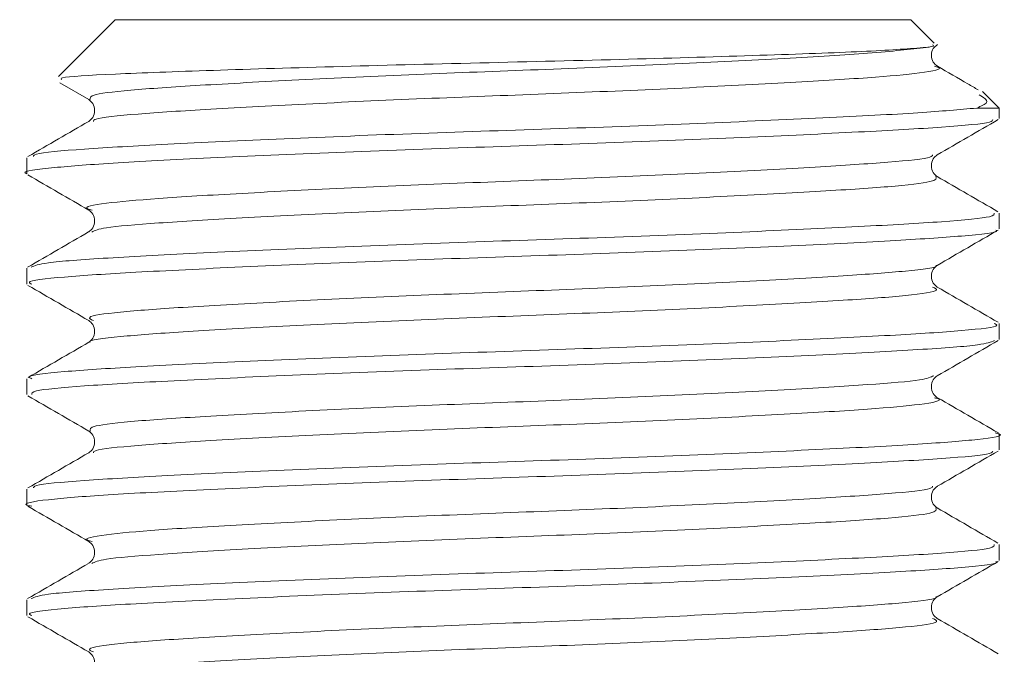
# Model space of a CAD drawing. Header units: millimetres. Extents: x 0 to 210, y 0 to 297.
# Tile 11 of 24: x 57.09 to 64.52, y 270.27 to 275.06. Entities that reach past the tile are written whole.
import ezdxf

# ---------------------------------------------------------------- set-up
doc = ezdxf.new("R2010")
doc.units = ezdxf.units.MM

msp = doc.modelspace()

# ---------------------------------------------------------------- linework, layer by layer
at = {"color": 179, "linetype": 'Continuous', "lineweight": 15}
for p, q in [((57.8103, 275.0577), (57.3827, 274.6301)), ((57.8103, 275.0577), (60.8103, 275.0577)), ((60.8103, 275.0577), (63.8103, 275.0577)), ((63.9874, 274.8807), (63.8103, 275.0577)), ((63.9876, 274.8487), (64.0106, 274.8718)), ((57.3931, 274.5807), (57.6104, 274.4549)), ((64.477, 274.3911), (64.3523, 274.5158)), ((64.477, 274.3911), (64.3075, 274.3911)), ((64.477, 274.313), (64.477, 274.3911)), ((57.1437, 274.0161), (57.1437, 273.8962)), ((64.477, 273.4795), (64.477, 273.5995)), ((57.1437, 273.1828), (57.1437, 273.063)), ((64.477, 272.6462), (64.477, 272.7661)), ((57.1437, 272.3495), (57.1437, 272.2295)), ((64.477, 271.813), (64.477, 271.9328)), ((57.1437, 271.5161), (57.1437, 271.3962)), ((64.477, 270.9795), (64.477, 271.0995)), ((57.1437, 270.6828), (57.1437, 270.563))]:
    msp.add_line(p, q, dxfattribs=at)
for points, knots in [([(57.407, 274.6057), (57.401, 274.6103), (57.382, 274.6248), (57.7667, 274.6477), (58.4965, 274.6746), (59.5001, 274.7054), (60.6276, 274.7338), (61.7626, 274.7603), (62.7592, 274.7912), (63.5618, 274.8203), (63.8031, 274.8392), (63.9273, 274.8489)], [0, 0, 0, 0, 0.055472, 0.175993, 0.296595, 0.414302, 0.531751, 0.649268, 0.76415, 0.878527, 1, 1, 1, 1]), ([(63.9273, 274.8489), (63.9417, 274.8508), (63.9934, 274.8576), (63.9821, 274.8633), (63.974, 274.8674)], [0, 0, 0, 0, 0.27802, 1, 1, 1, 1]), ([(64.0106, 274.7073), (63.9995, 274.7158), (63.9772, 274.733), (63.9605, 274.7886), (63.9718, 274.8345), (63.985, 274.8464), (63.9876, 274.8487)], [0, 0, 0, 0, 0.3056537, 0.6156145, 0.9255756, 1, 1, 1, 1]), ([(64.3191, 274.5287), (64.2932, 274.5436), (64.1909, 274.6029), (64.0886, 274.6621), (64.0121, 274.7064)], [0, 0, 0, 0, 0.252414, 1, 1, 1, 1]), ([(64.3272, 274.4907), (64.3589, 274.4716), (64.416, 274.4372), (64.3409, 274.4053), (64.3075, 274.3911)], [0, 0, 0, 0, 0.5548, 1, 1, 1, 1]), ([(57.6102, 274.455), (57.6212, 274.4466), (57.6433, 274.4296), (57.6606, 274.3729), (57.6434, 274.3161), (57.6212, 274.2991), (57.6102, 274.2907)], [0, 0, 0, 0, 0.248289, 0.500001, 0.751713, 1, 1, 1, 1]), ([(57.6104, 274.2908), (57.534, 274.2466), (57.3811, 274.158), (57.2281, 274.0695), (57.1516, 274.0253)], [0, 0, 0, 0, 0.4999531, 1, 1, 1, 1]), ([(64.0103, 274.0383), (64.0868, 274.0825), (64.2398, 274.1711), (64.3927, 274.2596), (64.4692, 274.3039)], [0, 0, 0, 0, 0.49994, 1, 1, 1, 1]), ([(64.0102, 273.8742), (63.9993, 273.8826), (63.9773, 273.8995), (63.9601, 273.9562), (63.9773, 274.0128), (63.9993, 274.0298), (64.0102, 274.0382)], [0, 0, 0, 0, 0.248363, 0.5, 0.751637, 1, 1, 1, 1]), ([(57.1514, 273.8872), (57.2279, 273.8429), (57.3809, 273.7544), (57.5339, 273.6659), (57.6103, 273.6216)], [0, 0, 0, 0, 0.50006, 1, 1, 1, 1]), ([(64.4679, 273.6092), (64.3914, 273.6535), (64.2383, 273.7421), (64.0853, 273.8307), (64.0087, 273.875)], [0, 0, 0, 0, 0.500067, 1, 1, 1, 1]), ([(57.6107, 273.6214), (57.6216, 273.613), (57.6434, 273.5961), (57.6606, 273.5395), (57.6434, 273.4829), (57.6215, 273.466), (57.6106, 273.4576)], [0, 0, 0, 0, 0.24842, 0.499999, 0.751578, 1, 1, 1, 1]), ([(57.6086, 273.4564), (57.5321, 273.4121), (57.3791, 273.3235), (57.226, 273.2349), (57.1495, 273.1907)], [0, 0, 0, 0, 0.499937, 1, 1, 1, 1]), ([(64.0101, 273.2048), (64.0866, 273.2491), (64.2396, 273.3376), (64.3926, 273.4262), (64.4691, 273.4704)], [0, 0, 0, 0, 0.49994, 1, 1, 1, 1]), ([(64.0099, 273.041), (63.9991, 273.0494), (63.9773, 273.0662), (63.9601, 273.1229), (63.9773, 273.1795), (63.9991, 273.1963), (64.0099, 273.2047)], [0, 0, 0, 0, 0.248441, 0.5, 0.751559, 1, 1, 1, 1]), ([(57.1516, 273.0538), (57.2281, 273.0095), (57.3811, 272.921), (57.534, 272.8324), (57.6105, 272.7882)], [0, 0, 0, 0, 0.50006, 1, 1, 1, 1]), ([(64.469, 272.7753), (64.3925, 272.8196), (64.2396, 272.9081), (64.0867, 272.9966), (64.0102, 273.0408)], [0, 0, 0, 0, 0.500047, 1, 1, 1, 1]), ([(57.6106, 272.7881), (57.6215, 272.7797), (57.6434, 272.7628), (57.6606, 272.7062), (57.6434, 272.6496), (57.6216, 272.6327), (57.6107, 272.6243)], [0, 0, 0, 0, 0.248423, 0.500001, 0.751579, 1, 1, 1, 1]), ([(57.6119, 272.625), (57.5354, 272.5807), (57.3824, 272.4921), (57.2293, 272.4035), (57.1527, 272.3592)], [0, 0, 0, 0, 0.499933, 1, 1, 1, 1]), ([(64.0102, 272.3715), (64.0867, 272.4158), (64.2396, 272.5043), (64.3926, 272.5929), (64.4691, 272.6371)], [0, 0, 0, 0, 0.4999401, 1, 1, 1, 1]), ([(64.0102, 272.2075), (63.9993, 272.2159), (63.9773, 272.2329), (63.9601, 272.2895), (63.9773, 272.3462), (63.9993, 272.3631), (64.0102, 272.3715)], [0, 0, 0, 0, 0.248365, 0.499999, 0.751634, 1, 1, 1, 1]), ([(57.1515, 272.2205), (57.228, 272.1762), (57.381, 272.0877), (57.534, 271.9991), (57.6104, 271.9549)], [0, 0, 0, 0, 0.50006, 1, 1, 1, 1]), ([(64.4712, 271.9407), (64.3946, 271.9849), (64.2416, 272.0735), (64.0886, 272.1621), (64.0121, 272.2064)], [0, 0, 0, 0, 0.500063, 1, 1, 1, 1]), ([(57.6102, 271.955), (57.6212, 271.9465), (57.6434, 271.9296), (57.6606, 271.8728), (57.6433, 271.8161), (57.6212, 271.7991), (57.6102, 271.7907)], [0, 0, 0, 0, 0.248289, 0.499999, 0.751709, 1, 1, 1, 1]), ([(64.0102, 271.5382), (64.0867, 271.5825), (64.2397, 271.671), (64.3927, 271.7596), (64.4692, 271.8038)], [0, 0, 0, 0, 0.49994, 1, 1, 1, 1]), ([(57.6105, 271.7909), (57.534, 271.7466), (57.3811, 271.6581), (57.2282, 271.5696), (57.1517, 271.5253)], [0, 0, 0, 0, 0.499953, 1, 1, 1, 1]), ([(64.0106, 271.3739), (63.9996, 271.3824), (63.9773, 271.3994), (63.9601, 271.4562), (63.9773, 271.5129), (63.9995, 271.53), (64.0106, 271.5384)], [0, 0, 0, 0, 0.248252, 0.500001, 0.751749, 1, 1, 1, 1]), ([(57.1515, 271.3872), (57.228, 271.3429), (57.381, 271.2544), (57.5339, 271.1658), (57.6104, 271.1216)], [0, 0, 0, 0, 0.5000599, 1, 1, 1, 1]), ([(64.468, 271.1092), (64.3914, 271.1535), (64.2383, 271.2421), (64.0853, 271.3307), (64.0088, 271.375)], [0, 0, 0, 0, 0.500067, 1, 1, 1, 1]), ([(57.6101, 271.1218), (57.6211, 271.1133), (57.6433, 271.0963), (57.6606, 271.0395), (57.6434, 270.9828), (57.6211, 270.9658), (57.6101, 270.9573)], [0, 0, 0, 0, 0.248255, 0.500001, 0.751746, 1, 1, 1, 1]), ([(57.6086, 270.9564), (57.5321, 270.9121), (57.3791, 270.8235), (57.226, 270.7349), (57.1495, 270.6907)], [0, 0, 0, 0, 0.499937, 1, 1, 1, 1]), ([(64.0103, 270.7049), (64.0868, 270.7492), (64.2397, 270.8377), (64.3927, 270.9262), (64.4692, 270.9705)], [0, 0, 0, 0, 0.49994, 1, 1, 1, 1]), ([(64.0104, 270.5407), (63.9994, 270.5492), (63.9773, 270.5661), (63.9601, 270.6229), (63.9773, 270.6796), (63.9995, 270.6966), (64.0105, 270.705)], [0, 0, 0, 0, 0.248298, 0.4999988, 0.7517002, 1, 1, 1, 1]), ([(57.1514, 270.5539), (57.2279, 270.5096), (57.3809, 270.4211), (57.5339, 270.3325), (57.6104, 270.2883)], [0, 0, 0, 0, 0.50006, 1, 1, 1, 1]), ([(64.469, 270.2753), (64.3925, 270.3196), (64.2395, 270.4081), (64.0866, 270.4966), (64.0102, 270.5409)], [0, 0, 0, 0, 0.500047, 1, 1, 1, 1]), ([(57.6105, 270.2882), (57.6214, 270.2798), (57.6434, 270.2628), (57.6606, 270.2062), (57.6434, 270.1495), (57.6214, 270.1326), (57.6105, 270.1242)], [0, 0, 0, 0, 0.248375, 0.499999, 0.751623, 1, 1, 1, 1])]:
    msp.add_open_spline(points, degree=3, knots=knots, dxfattribs=at)
at = {"color": 179, "linetype": 'Continuous', "lineweight": 0}
for points, knots in [([(63.9273, 274.8489), (63.8031, 274.8343), (63.5736, 274.8072), (62.8754, 274.7663), (62.0549, 274.7244), (61.1274, 274.6849), (60.178, 274.6498), (59.2763, 274.6088), (58.5054, 274.5672), (57.9449, 274.531), (57.6121, 274.4941), (57.6186, 274.4677), (57.6217, 274.4548)], [0, 0, 0, 0, 0.116341, 0.214967, 0.316051, 0.41516, 0.511476, 0.611727, 0.712476, 0.809464, 0.907559, 1, 1, 1, 1]), ([(63.988, 274.7061), (64, 274.7031), (64.0672, 274.6865), (63.9103, 274.6557), (63.5209, 274.6203), (62.8779, 274.5815), (62.0542, 274.5397), (61.1276, 274.5002), (60.1778, 274.4651), (59.2768, 274.424), (58.5036, 274.3825), (57.9512, 274.3462), (57.6521, 274.316), (57.6471, 274.2966), (57.6456, 274.2907)], [0, 0, 0, 0, 0.020897, 0.116398, 0.208154, 0.301848, 0.397878, 0.492031, 0.583531, 0.678769, 0.774481, 0.866619, 0.959809, 1, 1, 1, 1]), ([(57.1927, 274.0254), (57.1943, 274.0316), (57.1993, 274.0513), (57.5428, 274.0819), (58.1746, 274.1181), (59.0579, 274.1597), (60.0877, 274.2007), (61.1727, 274.2358), (62.2323, 274.2753), (63.1705, 274.3172), (63.9113, 274.3554), (64.1773, 274.3794), (64.3075, 274.3911)], [0, 0, 0, 0, 0.048141, 0.153556, 0.257783, 0.366048, 0.473778, 0.577283, 0.683788, 0.792412, 0.898397, 1, 1, 1, 1]), ([(64.4282, 274.3038), (64.4267, 274.2976), (64.4219, 274.2778), (64.0783, 274.2472), (63.4466, 274.2109), (62.5634, 274.1694), (61.5338, 274.1283), (60.4486, 274.0932), (59.3895, 274.0537), (58.4489, 274.0119), (57.7113, 273.9731), (57.2761, 273.9377), (57.0894, 273.9099), (57.1437, 273.8962), (57.1438, 273.8962)], [0, 0, 0, 0, 0.043695, 0.138611, 0.232449, 0.329927, 0.426924, 0.520118, 0.616008, 0.713809, 0.809238, 0.902688, 0.999951, 1, 1, 1, 1]), ([(63.9752, 274.0384), (63.9737, 274.0325), (63.9688, 274.0131), (63.6698, 273.9828), (63.1175, 273.9466), (62.3445, 273.905), (61.4435, 273.864), (60.4937, 273.8289), (59.5671, 273.7894), (58.7432, 273.7476), (58.1003, 273.7088), (57.71, 273.6734), (57.5533, 273.6422), (57.6228, 273.6252), (57.6364, 273.6219)], [0, 0, 0, 0, 0.0401229, 0.1330778, 0.2249771, 0.3204425, 0.4154382, 0.5067049, 0.6006148, 0.6963981, 0.7898552, 0.8813742, 0.9766291, 1, 1, 1, 1]), ([(63.9999, 273.8751), (64.0034, 273.8619), (64.0104, 273.8352), (63.6762, 273.798), (63.1157, 273.7619), (62.345, 273.7203), (61.4434, 273.6792), (60.4936, 273.6441), (59.5677, 273.6046), (58.7407, 273.5628), (58.1093, 273.524), (57.7085, 273.4913), (57.6561, 273.467), (57.6327, 273.4561)], [0, 0, 0, 0, 0.089057, 0.181528, 0.272949, 0.367917, 0.462418, 0.55321, 0.646631, 0.741915, 0.834886, 0.925928, 1, 1, 1, 1]), ([(57.1751, 273.1907), (57.2026, 273.202), (57.2627, 273.2266), (57.7236, 273.2597), (58.4455, 273.2985), (59.3904, 273.3403), (60.4484, 273.3798), (61.5338, 273.4149), (62.5637, 273.456), (63.4456, 273.4975), (64.0819, 273.5337), (64.4417, 273.5673), (64.4407, 273.5902), (64.4402, 273.5995)], [0, 0, 0, 0, 0.078296, 0.171503, 0.266682, 0.364227, 0.459867, 0.552816, 0.649561, 0.746783, 0.840376, 0.935044, 1, 1, 1, 1]), ([(64.4523, 273.4704), (64.455, 273.4688), (64.4808, 273.4536), (64.2256, 273.4255), (63.6928, 273.3906), (62.8788, 273.35), (61.8878, 273.3083), (60.811, 273.2712), (59.7345, 273.2342), (58.7427, 273.1925), (57.9305, 273.1519), (57.3894, 273.117), (57.1302, 273.0859), (57.1703, 273.0676), (57.1805, 273.063)], [0, 0, 0, 0, 0.01115, 0.107472, 0.200544, 0.297231, 0.394881, 0.489251, 0.583613, 0.681262, 0.777952, 0.871025, 0.967342, 1, 1, 1, 1]), ([(63.9991, 273.2048), (64.0007, 273.2036), (64.0214, 273.1888), (63.7982, 273.1612), (63.3332, 273.1263), (62.6204, 273.0857), (61.7533, 273.044), (60.8109, 273.0069), (59.8689, 272.9699), (59.0005, 272.9282), (58.2913, 272.8875), (57.8123, 272.8527), (57.5782, 272.8181), (57.6273, 272.7964), (57.6456, 272.7883)], [0, 0, 0, 0, 0.007892, 0.102206, 0.193336, 0.288007, 0.383624, 0.476025, 0.568419, 0.664034, 0.75871, 0.84984, 0.94415, 1, 1, 1, 1]), ([(63.9751, 273.0407), (63.9933, 273.0327), (64.0426, 273.0109), (63.8088, 272.9764), (63.3303, 272.9416), (62.6212, 272.9009), (61.7531, 272.8592), (60.811, 272.8222), (59.8686, 272.7851), (59.0014, 272.7434), (58.2882, 272.7028), (57.8235, 272.6679), (57.6001, 272.6405), (57.6196, 272.6259), (57.6209, 272.625)], [0, 0, 0, 0, 0.055745, 0.150233, 0.241531, 0.336378, 0.432171, 0.524743, 0.617308, 0.713099, 0.80795, 0.899249, 0.993733, 1, 1, 1, 1]), ([(57.1805, 272.3495), (57.1703, 272.3542), (57.1302, 272.3725), (57.3894, 272.4036), (57.9305, 272.4384), (58.7427, 272.4791), (59.7345, 272.5208), (60.8111, 272.5578), (61.8876, 272.5949), (62.8793, 272.6366), (63.6911, 272.6772), (64.2319, 272.7121), (64.4907, 272.7432), (64.4504, 272.7615), (64.4403, 272.7661)], [0, 0, 0, 0, 0.031974, 0.126276, 0.217401, 0.312068, 0.407673, 0.500061, 0.592456, 0.688062, 0.782725, 0.873849, 0.968156, 1, 1, 1, 1]), ([(64.4408, 272.6371), (64.4142, 272.6263), (64.3546, 272.6021), (63.8975, 272.5694), (63.1765, 272.5306), (62.2316, 272.4888), (61.1738, 272.4493), (60.0884, 272.4142), (59.0583, 272.3731), (58.1762, 272.3316), (57.5394, 272.2954), (57.1792, 272.2618), (57.18, 272.2388), (57.1804, 272.2295)], [0, 0, 0, 0, 0.075615, 0.169084, 0.26452, 0.362335, 0.458245, 0.551449, 0.648458, 0.745951, 0.839809, 0.934732, 1, 1, 1, 1]), ([(63.9839, 272.3718), (63.9612, 272.3613), (63.9093, 272.3375), (63.5118, 272.3051), (62.8811, 272.2662), (62.0541, 272.2245), (61.1284, 272.1849), (60.1786, 272.1498), (59.2769, 272.1088), (58.5058, 272.0672), (57.9452, 272.0311), (57.6121, 271.9941), (57.6185, 271.9677), (57.6216, 271.9548)], [0, 0, 0, 0, 0.071626, 0.163088, 0.256478, 0.352197, 0.44605, 0.537254, 0.632183, 0.727587, 0.819431, 0.912318, 1, 1, 1, 1]), ([(63.9881, 272.2061), (64.0001, 272.2031), (64.0673, 272.1866), (63.9104, 272.1557), (63.5213, 272.1203), (62.8784, 272.0815), (62.0548, 272.0397), (61.1283, 272.0002), (60.1785, 271.9651), (59.2773, 271.9241), (58.5041, 271.8825), (57.9515, 271.8462), (57.6523, 271.816), (57.6472, 271.7966), (57.6456, 271.7907)], [0, 0, 0, 0, 0.020803, 0.116315, 0.208083, 0.301784, 0.397823, 0.49199, 0.583498, 0.678744, 0.774467, 0.866618, 0.959815, 1, 1, 1, 1]), ([(57.1927, 271.5254), (57.1943, 271.5316), (57.1995, 271.5513), (57.5431, 271.5819), (58.1751, 271.6182), (59.0586, 271.6597), (60.0884, 271.7008), (61.1736, 271.7359), (62.2324, 271.7754), (63.1735, 271.8172), (63.9083, 271.856), (64.352, 271.8914), (64.5318, 271.9219), (64.4576, 271.9381), (64.4456, 271.9407)], [0, 0, 0, 0, 0.04256, 0.135762, 0.227919, 0.323646, 0.418896, 0.510411, 0.604583, 0.700625, 0.794332, 0.886106, 0.981622, 1, 1, 1, 1]), ([(64.4282, 271.8038), (64.4267, 271.7976), (64.4219, 271.7778), (64.0786, 271.7472), (63.4471, 271.711), (62.5641, 271.6694), (61.5345, 271.6283), (60.4493, 271.5933), (59.3904, 271.5537), (58.4489, 271.512), (57.7138, 271.4731), (57.2685, 271.4377), (57.0888, 271.4068), (57.1658, 271.3902), (57.1798, 271.3872)], [0, 0, 0, 0, 0.042618, 0.135549, 0.227421, 0.322856, 0.417824, 0.509068, 0.602947, 0.698701, 0.792134, 0.883627, 0.978851, 1, 1, 1, 1]), ([(63.9751, 271.5383), (63.9737, 271.5325), (63.9688, 271.5131), (63.6701, 271.4829), (63.118, 271.4466), (62.3451, 271.4051), (61.4441, 271.364), (60.4943, 271.3289), (59.5677, 271.2894), (58.7437, 271.2476), (58.1006, 271.2088), (57.7101, 271.1734), (57.5533, 271.1422), (57.6229, 271.1252), (57.6366, 271.1218)], [0, 0, 0, 0, 0.0399561, 0.1329155, 0.2248134, 0.3202791, 0.4152778, 0.506547, 0.6004556, 0.6962405, 0.7897019, 0.8812202, 0.9764751, 1, 1, 1, 1]), ([(63.9998, 271.375), (64.0033, 271.3619), (64.0105, 271.3352), (63.6765, 271.298), (63.1162, 271.2619), (62.3456, 271.2203), (61.444, 271.1793), (60.4942, 271.1442), (59.5683, 271.1047), (58.7412, 271.0629), (58.1097, 271.024), (57.7086, 270.9913), (57.6561, 270.967), (57.6326, 270.9561)], [0, 0, 0, 0, 0.08896, 0.181434, 0.272853, 0.36782, 0.462323, 0.553116, 0.646535, 0.74182, 0.834793, 0.925834, 1, 1, 1, 1]), ([(57.175, 270.6907), (57.2025, 270.702), (57.2628, 270.7266), (57.724, 270.7597), (58.446, 270.7985), (59.3911, 270.8403), (60.4491, 270.8798), (61.5345, 270.9149), (62.5644, 270.956), (63.4461, 270.9975), (64.0823, 271.0337), (64.4418, 271.0673), (64.4407, 271.0902), (64.4402, 271.0995)], [0, 0, 0, 0, 0.078385, 0.171587, 0.2667663, 0.3643096, 0.4599439, 0.5528924, 0.6496359, 0.7468546, 0.8404429, 0.9351113, 1, 1, 1, 1]), ([(64.4523, 270.9705), (64.455, 270.9689), (64.481, 270.9536), (64.226, 270.9255), (63.6933, 270.8907), (62.8794, 270.85), (61.8885, 270.8083), (60.8118, 270.7713), (59.7352, 270.7342), (58.7433, 270.6925), (57.931, 270.6519), (57.3896, 270.617), (57.1303, 270.5859), (57.1703, 270.5676), (57.1805, 270.563)], [0, 0, 0, 0, 0.011296, 0.1076, 0.200651, 0.297315, 0.394945, 0.489298, 0.583637, 0.681264, 0.777936, 0.870989, 0.967283, 1, 1, 1, 1]), ([(63.9991, 270.7049), (64.0007, 270.7037), (64.0216, 270.6889), (63.7985, 270.6612), (63.3336, 270.6263), (62.621, 270.5857), (61.7539, 270.544), (60.8116, 270.5069), (59.8695, 270.4699), (59.0011, 270.4282), (58.2917, 270.3876), (57.8126, 270.3527), (57.5784, 270.3182), (57.6273, 270.2964), (57.6455, 270.2884)], [0, 0, 0, 0, 0.008045, 0.102362, 0.193492, 0.288161, 0.383778, 0.476183, 0.568575, 0.664189, 0.758867, 0.849997, 0.944305, 1, 1, 1, 1]), ([(63.975, 270.5408), (63.9933, 270.5327), (64.0427, 270.511), (63.8091, 270.4764), (63.3307, 270.4416), (62.6218, 270.4009), (61.7537, 270.3592), (60.8117, 270.3222), (59.8693, 270.2851), (59.0019, 270.2435), (58.2886, 270.2028), (57.8237, 270.168), (57.6002, 270.1405), (57.6197, 270.1259), (57.621, 270.125)], [0, 0, 0, 0, 0.055747, 0.150228, 0.241516, 0.33635, 0.432134, 0.524699, 0.617251, 0.713031, 0.807873, 0.899163, 0.993634, 1, 1, 1, 1])]:
    msp.add_open_spline(points, degree=3, knots=knots, dxfattribs=at)

doc.saveas('drawing.dxf')
